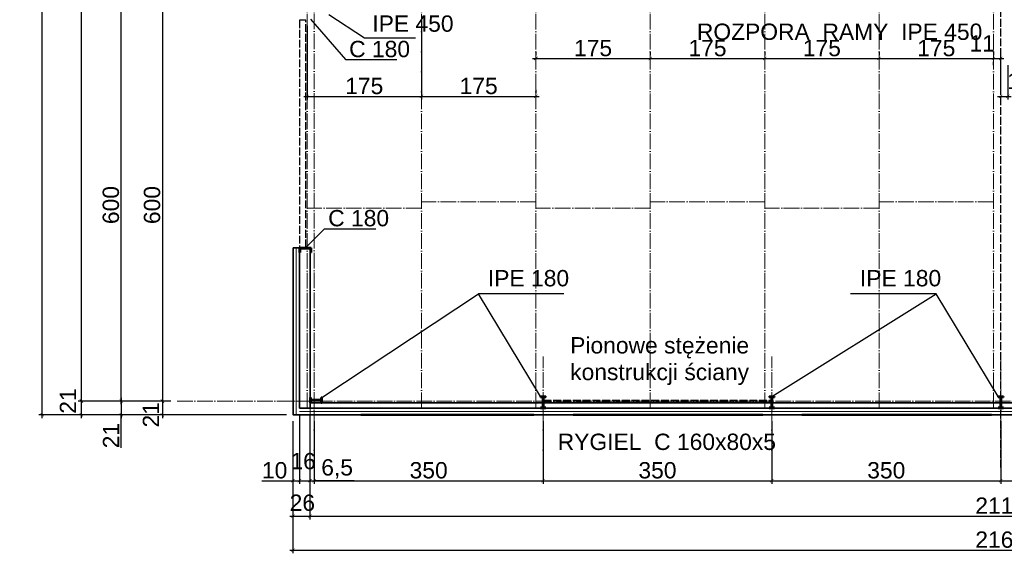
# Model space of a CAD drawing. Header units: millimetres. Extents: x 470 to 12498, y 432 to 3069.
# Tile 2 of 6: x 2170 to 3676, y 813 to 1630. Entities that reach past the tile are written whole.
import ezdxf

# ---------------------------------------------------------------- set-up
doc = ezdxf.new("R2010")
doc.units = ezdxf.units.MM
doc.linetypes.add('ACAD_ISO02W100', pattern=[15, 12, -3])
doc.linetypes.add('ACAD_ISO04W100', pattern=[30.5, 24, -3, 0.5, -3])
for name, color, linetype, lineweight in [('fundamenty', 6, 'Continuous', 50), ('krawędzie', 3, 'Continuous', 35), ('kreskowanie', 1, 'Continuous', 15), ('ocieplenie', 8, 'BATTING', 18), ('osie budynku', 9, 'ACAD_ISO04W100', 20), ('przerywane', 3, 'ACAD_ISO02W100', 25), ('wymiary', 2, 'Continuous', 25)]:
    doc.layers.add(name, color=color, linetype=linetype, lineweight=lineweight)
doc.layers.add('tekst', color=2, linetype='Continuous')
doc.styles.add('arial25', font='arial.ttf', dxfattribs={"height": 25})
doc.linetypes.add('BATTING', pattern='A,0.0001,-0.1,[134,ltypeshp.shx,S=0.1,R=0,X=-0.1,Y=0],-0.2,[134,ltypeshp.shx,S=0.1,R=180,X=0.1,Y=0],-0.1', length=0.4001)
doc.dimstyles.new('wymiar25', dxfattribs={"dimtxt": 25, "dimasz": 5, "dimexe": 5, "dimexo": 10, "dimgap": 3, "dimtad": 1, "dimdec": 1, "dimtxsty": 'arial25', "dimblk": 'ARCHTICK', "dimcen": 5, "dimdle": 5, "dimclrd": 256, "dimclre": 256, "dimclrt": 256, "dimazin": 2, "dimtfac": 1, "dimtdec": 1, "dimtmove": 1, "dimatfit": 3, "dimldrblk": 'ARCHTICK', "dimfxl": 1, "dimlwd": -1, "dimlwe": -1, "dimarcsym": 0})

# ---------------------------------------------------------------- blocks, each defined once
blk = doc.blocks.new('C180')
at = {"layer": 'fundamenty'}
for p, q in [((2652.7, 3134.7), (2645.7, 3134.7)), ((2645.7, 3134.7), (2645.7, 3133.7)), ((2651.7, 3133.7), (2645.7, 3133.7)), ((2651.7, 3117.7), (2651.7, 3133.7)), ((2652.7, 3133.7), (2652.7, 3134.7)), ((2652.7, 3117.7), (2652.7, 3133.7)), ((2652.7, 3133.7), (2652.7, 3133.7)), ((2645.7, 3117.7), (2651.7, 3117.7)), ((2645.7, 3117.7), (2645.7, 3116.7)), ((2652.7, 3117.7), (2652.7, 3117.7)), ((2652.7, 3116.7), (2652.7, 3117.7)), ((2645.7, 3116.7), (2652.7, 3116.7))]:
    blk.add_line(p, q, dxfattribs=at)
blk = doc.blocks.new('IPE180')
at = {"layer": 'fundamenty'}
for p, q in [((578.7, 4573.8), (578.7, 4582)), ((578.7, 4582), (579.7, 4582)), ((579.7, 4578.4), (579.7, 4582)), ((595.7, 4582), (596.7, 4582)), ((595.7, 4582), (595.7, 4578.4)), ((596.7, 4582), (596.7, 4573.8)), ((579.7, 4573.8), (578.7, 4573.8)), ((579.7, 4578.4), (595.7, 4578.4)), ((579.7, 4577.4), (595.7, 4577.4)), ((579.7, 4573.8), (579.7, 4577.4)), ((595.7, 4577.4), (595.7, 4573.8)), ((596.7, 4573.8), (595.7, 4573.8))]:
    blk.add_line(p, q, dxfattribs=at)
blk = doc.blocks.new('_ArchTick')
at = {"color": 0, "linetype": 'ByBlock', "const_width": 0.15}
blk.add_lwpolyline([(-0.5, -0.5), (0.5, 0.5)], dxfattribs=at)
blk = doc.blocks.new('*D69')
at = {"layer": 'Defpoints', "color": 0, "transparency": 16777216}
for p in [(2325.7, 1646.2), (2411.4, 1646.2), (2411.4, 1046.2)]:
    blk.add_point(p, dxfattribs=at)
at = {"layer": 'wymiary', "transparency": 16777216}
for p, q in [((2401.4, 1646.2), (2320.7, 1646.2)), ((2325.7, 1041.2), (2325.7, 1651.2)), ((2401.4, 1046.2), (2320.7, 1046.2))]:
    blk.add_line(p, q, dxfattribs=at)
at = {"layer": 'wymiary', "transparency": 16777216, "xscale": 5, "yscale": 5, "zscale": 5}
for p, rotation in [((2325.7, 1646.2), 90), ((2325.7, 1046.2), 270)]:
    blk.add_blockref('_ArchTick', p, dxfattribs=dict(at, rotation=rotation))
at = {"layer": 'wymiary', "transparency": 16777216, "insert": (2309.9, 1346.2), "char_height": 25, "attachment_point": 5, "rotation": 90, "style": 'arial25'}
blk.add_mtext('600', dxfattribs=at)
blk = doc.blocks.new('*D58')
at = {"layer": 'Defpoints', "color": 0, "transparency": 16777216}
for p in [(2264.7, 2513.7), (2411.4, 2513.7), (2411.4, 1046.2)]:
    blk.add_point(p, dxfattribs=at)
at = {"layer": 'wymiary', "transparency": 16777216}
for p, q in [((2264.7, 1041.2), (2264.7, 2518.7)), ((2401.4, 2513.7), (2259.7, 2513.7)), ((2401.4, 1046.2), (2259.7, 1046.2))]:
    blk.add_line(p, q, dxfattribs=at)
at = {"layer": 'wymiary', "transparency": 16777216, "xscale": 5, "yscale": 5, "zscale": 5}
for p, rotation in [((2264.7, 2513.7), 90), ((2264.7, 1046.2), 270)]:
    blk.add_blockref('_ArchTick', p, dxfattribs=dict(at, rotation=rotation))
at = {"layer": 'wymiary', "transparency": 16777216, "insert": (2246.7, 1780), "char_height": 25, "attachment_point": 5, "rotation": 90, "style": 'arial25'}
blk.add_mtext('1467,5', dxfattribs=at)
blk = doc.blocks.new('*D71')
at = {"layer": 'Defpoints', "color": 0, "transparency": 16777216}
for p in [(2264.7, 1046.2), (2411.4, 1046.2), (2588.4, 1025.2)]:
    blk.add_point(p, dxfattribs=at)
at = {"layer": 'wymiary', "transparency": 16777216}
for p, q in [((2401.4, 1046.2), (2259.7, 1046.2)), ((2264.7, 1020.2), (2264.7, 1051.2)), ((2578.4, 1025.2), (2259.7, 1025.2))]:
    blk.add_line(p, q, dxfattribs=at)
at = {"layer": 'wymiary', "transparency": 16777216, "xscale": 5, "yscale": 5, "zscale": 5}
for p, rotation in [((2264.7, 1046.2), 90), ((2264.7, 1025.2), 270)]:
    blk.add_blockref('_ArchTick', p, dxfattribs=dict(at, rotation=rotation))
at = {"layer": 'wymiary', "transparency": 16777216, "insert": (2244.2, 1046.2), "char_height": 25, "attachment_point": 5, "rotation": 90, "style": 'arial25'}
blk.add_mtext('21', dxfattribs=at)
blk = doc.blocks.new('*D59')
at = {"layer": 'Defpoints', "color": 0, "transparency": 16777216}
for p in [(2204.8, 2513.7), (2583.4, 2513.7), (2583.4, 1025.2)]:
    blk.add_point(p, dxfattribs=at)
at = {"layer": 'wymiary', "transparency": 16777216}
for p, q in [((2204.8, 1020.2), (2204.8, 2518.7)), ((2573.4, 2513.7), (2199.8, 2513.7)), ((2573.4, 1025.2), (2199.8, 1025.2))]:
    blk.add_line(p, q, dxfattribs=at)
at = {"layer": 'wymiary', "transparency": 16777216, "xscale": 5, "yscale": 5, "zscale": 5}
for p, rotation in [((2204.8, 2513.7), 90), ((2204.8, 1025.2), 270)]:
    blk.add_blockref('_ArchTick', p, dxfattribs=dict(at, rotation=rotation))
at = {"layer": 'wymiary', "transparency": 16777216, "insert": (2186.8, 1769.5), "char_height": 25, "attachment_point": 5, "rotation": 90, "style": 'arial25'}
blk.add_mtext('1488,5', dxfattribs=at)
blk = doc.blocks.new('*D73')
at = {"layer": 'Defpoints', "color": 0, "transparency": 16777216}
for p in [(2588.4, 1025.2), (2598.4, 1035.2), (2598.4, 924.3)]:
    blk.add_point(p, dxfattribs=at)
at = {"layer": 'wymiary', "transparency": 16777216}
for p, q in [((2598.4, 1025.2), (2598.4, 919.3)), ((2588.4, 1015.2), (2588.4, 919.3)), ((2540.6, 924.3), (2588.4, 924.3)), ((2583.4, 924.3), (2603.4, 924.3))]:
    blk.add_line(p, q, dxfattribs=at)
at = {"layer": 'wymiary', "transparency": 16777216, "xscale": 5, "yscale": 5, "zscale": 5, "rotation": 180}
blk.add_blockref('_ArchTick', (2588.4, 924.3), dxfattribs=at)
at = {"layer": 'wymiary', "transparency": 16777216, "xscale": 5, "yscale": 5, "zscale": 5}
blk.add_blockref('_ArchTick', (2598.4, 924.3), dxfattribs=at)
at = {"layer": 'wymiary', "transparency": 16777216, "insert": (2560.3, 940.1), "char_height": 25, "attachment_point": 5, "style": 'arial25'}
blk.add_mtext('10', dxfattribs=at)
blk = doc.blocks.new('*D74')
at = {"layer": 'Defpoints', "color": 0, "transparency": 16777216}
for p in [(2598.4, 1035.2), (2614.4, 1035.2), (2614.4, 924.3)]:
    blk.add_point(p, dxfattribs=at)
at = {"layer": 'wymiary', "transparency": 16777216}
for p, q in [((2598.4, 1025.2), (2598.4, 919.3)), ((2614.4, 1025.2), (2614.4, 919.3)), ((2593.4, 924.3), (2619.4, 924.3))]:
    blk.add_line(p, q, dxfattribs=at)
at = {"layer": 'wymiary', "transparency": 16777216, "xscale": 5, "yscale": 5, "zscale": 5, "rotation": 180}
blk.add_blockref('_ArchTick', (2598.4, 924.3), dxfattribs=at)
at = {"layer": 'wymiary', "transparency": 16777216, "xscale": 5, "yscale": 5, "zscale": 5}
blk.add_blockref('_ArchTick', (2614.4, 924.3), dxfattribs=at)
at = {"layer": 'wymiary', "transparency": 16777216, "insert": (2603.9, 954.1), "char_height": 25, "attachment_point": 5, "style": 'arial25'}
blk.add_mtext('16', dxfattribs=at)
blk = doc.blocks.new('*D75')
at = {"layer": 'Defpoints', "color": 0, "transparency": 16777216}
for p in [(2614.4, 1035.2), (2620.9, 1025.2), (2620.9, 924.3)]:
    blk.add_point(p, dxfattribs=at)
at = {"layer": 'wymiary', "transparency": 16777216}
for p, q in [((2614.4, 1025.2), (2614.4, 919.3)), ((2620.9, 1015.2), (2620.9, 919.3)), ((2609.4, 924.3), (2625.9, 924.3)), ((2681.8, 924.3), (2620.9, 924.3))]:
    blk.add_line(p, q, dxfattribs=at)
at = {"layer": 'wymiary', "transparency": 16777216, "xscale": 5, "yscale": 5, "zscale": 5, "rotation": 180}
blk.add_blockref('_ArchTick', (2614.4, 924.3), dxfattribs=at)
at = {"layer": 'wymiary', "transparency": 16777216, "xscale": 5, "yscale": 5, "zscale": 5}
blk.add_blockref('_ArchTick', (2620.9, 924.3), dxfattribs=at)
at = {"layer": 'wymiary', "transparency": 16777216, "insert": (2655.9, 942.4), "char_height": 25, "attachment_point": 5, "style": 'arial25'}
blk.add_mtext('6,5', dxfattribs=at)
blk = doc.blocks.new('*D76')
at = {"layer": 'Defpoints', "color": 0, "transparency": 16777216}
for p in [(2620.9, 1025.2), (2970.9, 1025.2), (2970.9, 924.3)]:
    blk.add_point(p, dxfattribs=at)
at = {"layer": 'wymiary', "transparency": 16777216}
for p, q in [((2620.9, 1015.2), (2620.9, 919.3)), ((2970.9, 1015.2), (2970.9, 919.3)), ((2615.9, 924.3), (2975.9, 924.3))]:
    blk.add_line(p, q, dxfattribs=at)
at = {"layer": 'wymiary', "transparency": 16777216, "xscale": 5, "yscale": 5, "zscale": 5, "rotation": 180}
blk.add_blockref('_ArchTick', (2620.9, 924.3), dxfattribs=at)
at = {"layer": 'wymiary', "transparency": 16777216, "xscale": 5, "yscale": 5, "zscale": 5}
blk.add_blockref('_ArchTick', (2970.9, 924.3), dxfattribs=at)
at = {"layer": 'wymiary', "transparency": 16777216, "insert": (2795.9, 940.1), "char_height": 25, "attachment_point": 5, "style": 'arial25'}
blk.add_mtext('350', dxfattribs=at)
blk = doc.blocks.new('*D77')
at = {"layer": 'Defpoints', "color": 0, "transparency": 16777216}
for p in [(2970.9, 1025.2), (3320.9, 1025.2), (3320.9, 924.3)]:
    blk.add_point(p, dxfattribs=at)
at = {"layer": 'wymiary', "transparency": 16777216}
for p, q in [((2970.9, 1015.2), (2970.9, 919.3)), ((3320.9, 1015.2), (3320.9, 919.3)), ((2965.9, 924.3), (3325.9, 924.3))]:
    blk.add_line(p, q, dxfattribs=at)
at = {"layer": 'wymiary', "transparency": 16777216, "xscale": 5, "yscale": 5, "zscale": 5, "rotation": 180}
blk.add_blockref('_ArchTick', (2970.9, 924.3), dxfattribs=at)
at = {"layer": 'wymiary', "transparency": 16777216, "xscale": 5, "yscale": 5, "zscale": 5}
blk.add_blockref('_ArchTick', (3320.9, 924.3), dxfattribs=at)
at = {"layer": 'wymiary', "transparency": 16777216, "insert": (3145.9, 940.1), "char_height": 25, "attachment_point": 5, "style": 'arial25'}
blk.add_mtext('350', dxfattribs=at)
blk = doc.blocks.new('*D78')
at = {"layer": 'Defpoints', "color": 0, "transparency": 16777216}
for p in [(3320.9, 1025.2), (3670.9, 1025.2), (3670.9, 924.3)]:
    blk.add_point(p, dxfattribs=at)
at = {"layer": 'wymiary', "transparency": 16777216}
for p, q in [((3320.9, 1015.2), (3320.9, 919.3)), ((3670.9, 1015.2), (3670.9, 919.3)), ((3315.9, 924.3), (3675.9, 924.3))]:
    blk.add_line(p, q, dxfattribs=at)
at = {"layer": 'wymiary', "transparency": 16777216, "xscale": 5, "yscale": 5, "zscale": 5, "rotation": 180}
blk.add_blockref('_ArchTick', (3320.9, 924.3), dxfattribs=at)
at = {"layer": 'wymiary', "transparency": 16777216, "xscale": 5, "yscale": 5, "zscale": 5}
blk.add_blockref('_ArchTick', (3670.9, 924.3), dxfattribs=at)
at = {"layer": 'wymiary', "transparency": 16777216, "insert": (3495.9, 940.1), "char_height": 25, "attachment_point": 5, "style": 'arial25'}
blk.add_mtext('350', dxfattribs=at)
blk = doc.blocks.new('*D79')
at = {"layer": 'Defpoints', "color": 0, "transparency": 16777216}
for p in [(3670.9, 1025.2), (4020.9, 1025.2), (4020.9, 924.3)]:
    blk.add_point(p, dxfattribs=at)
at = {"layer": 'wymiary', "transparency": 16777216}
for p, q in [((3670.9, 1015.2), (3670.9, 919.3)), ((4020.9, 1015.2), (4020.9, 919.3)), ((3665.9, 924.3), (4025.9, 924.3))]:
    blk.add_line(p, q, dxfattribs=at)
at = {"layer": 'wymiary', "transparency": 16777216, "xscale": 5, "yscale": 5, "zscale": 5, "rotation": 180}
blk.add_blockref('_ArchTick', (3670.9, 924.3), dxfattribs=at)
at = {"layer": 'wymiary', "transparency": 16777216, "xscale": 5, "yscale": 5, "zscale": 5}
blk.add_blockref('_ArchTick', (4020.9, 924.3), dxfattribs=at)
at = {"layer": 'wymiary', "transparency": 16777216, "insert": (3845.9, 940.1), "char_height": 25, "attachment_point": 5, "style": 'arial25'}
blk.add_mtext('350', dxfattribs=at)
blk = doc.blocks.new('*D89')
at = {"layer": 'Defpoints', "color": 0, "transparency": 16777216}
for p in [(2588.4, 1025.2), (2614.4, 1025.2), (2614.4, 870.1)]:
    blk.add_point(p, dxfattribs=at)
at = {"layer": 'wymiary', "transparency": 16777216}
for p, q in [((2588.4, 1015.2), (2588.4, 865.1)), ((2614.4, 1015.2), (2614.4, 865.1)), ((2583.4, 870.1), (2619.4, 870.1))]:
    blk.add_line(p, q, dxfattribs=at)
at = {"layer": 'wymiary', "transparency": 16777216, "xscale": 5, "yscale": 5, "zscale": 5, "rotation": 180}
blk.add_blockref('_ArchTick', (2588.4, 870.1), dxfattribs=at)
at = {"layer": 'wymiary', "transparency": 16777216, "xscale": 5, "yscale": 5, "zscale": 5}
blk.add_blockref('_ArchTick', (2614.4, 870.1), dxfattribs=at)
at = {"layer": 'wymiary', "transparency": 16777216, "insert": (2602.7, 890.4), "char_height": 25, "attachment_point": 5, "style": 'arial25'}
blk.add_mtext('26', dxfattribs=at)
blk = doc.blocks.new('*D90')
at = {"layer": 'Defpoints', "color": 0, "transparency": 16777216}
for p in [(4727.4, 1046.2), (2614.4, 1025.2), (4727.4, 870.1)]:
    blk.add_point(p, dxfattribs=at)
at = {"layer": 'wymiary', "transparency": 16777216}
for p, q in [((4727.4, 1036.2), (4727.4, 865.1)), ((2614.4, 1015.2), (2614.4, 865.1)), ((2609.4, 870.1), (4732.4, 870.1))]:
    blk.add_line(p, q, dxfattribs=at)
at = {"layer": 'wymiary', "transparency": 16777216, "xscale": 5, "yscale": 5, "zscale": 5, "rotation": 180}
blk.add_blockref('_ArchTick', (2614.4, 870.1), dxfattribs=at)
at = {"layer": 'wymiary', "transparency": 16777216, "xscale": 5, "yscale": 5, "zscale": 5}
blk.add_blockref('_ArchTick', (4727.4, 870.1), dxfattribs=at)
at = {"layer": 'wymiary', "transparency": 16777216, "insert": (3670.9, 885.9), "char_height": 25, "attachment_point": 5, "style": 'arial25'}
blk.add_mtext('2113', dxfattribs=at)
blk = doc.blocks.new('*D92')
at = {"layer": 'Defpoints', "color": 0, "transparency": 16777216}
for p in [(2588.4, 1025.2), (4753.4, 1025.2), (4753.4, 818.1)]:
    blk.add_point(p, dxfattribs=at)
at = {"layer": 'wymiary', "transparency": 16777216}
for p, q in [((2588.4, 1015.2), (2588.4, 813.1)), ((4753.4, 1015.2), (4753.4, 813.1)), ((2583.4, 818.1), (4758.4, 818.1))]:
    blk.add_line(p, q, dxfattribs=at)
at = {"layer": 'wymiary', "transparency": 16777216, "xscale": 5, "yscale": 5, "zscale": 5, "rotation": 180}
blk.add_blockref('_ArchTick', (2588.4, 818.1), dxfattribs=at)
at = {"layer": 'wymiary', "transparency": 16777216, "xscale": 5, "yscale": 5, "zscale": 5}
blk.add_blockref('_ArchTick', (4753.4, 818.1), dxfattribs=at)
at = {"layer": 'wymiary', "transparency": 16777216, "insert": (3670.9, 833.9), "char_height": 25, "attachment_point": 5, "style": 'arial25'}
blk.add_mtext('2165', dxfattribs=at)
blk = doc.blocks.new('*D94')
at = {"layer": 'Defpoints', "color": 0, "transparency": 16777216}
for p in [(2784.9, 1646.2), (2609.9, 1630.7), (2784.9, 1512.6)]:
    blk.add_point(p, dxfattribs=at)
at = {"layer": 'wymiary', "transparency": 16777216}
for p, q in [((2784.9, 1636.2), (2784.9, 1507.6)), ((2609.9, 1620.7), (2609.9, 1507.6)), ((2604.9, 1512.6), (2789.9, 1512.6))]:
    blk.add_line(p, q, dxfattribs=at)
at = {"layer": 'wymiary', "transparency": 16777216, "xscale": 5, "yscale": 5, "zscale": 5, "rotation": 180}
blk.add_blockref('_ArchTick', (2609.9, 1512.6), dxfattribs=at)
at = {"layer": 'wymiary', "transparency": 16777216, "xscale": 5, "yscale": 5, "zscale": 5}
blk.add_blockref('_ArchTick', (2784.9, 1512.6), dxfattribs=at)
at = {"layer": 'wymiary', "transparency": 16777216, "insert": (2697.4, 1528.4), "char_height": 25, "attachment_point": 5, "style": 'arial25'}
blk.add_mtext('175', dxfattribs=at)
blk = doc.blocks.new('*D64')
at = {"layer": 'Defpoints', "color": 0, "transparency": 16777216}
for p in [(2784.9, 1512.6), (2959.9, 1512.6), (2959.9, 1512.6)]:
    blk.add_point(p, dxfattribs=at)
at = {"layer": 'wymiary', "transparency": 16777216}
for p, q in [((2784.9, 1522.6), (2784.9, 1517.6)), ((2959.9, 1522.6), (2959.9, 1517.6)), ((2779.9, 1512.6), (2964.9, 1512.6))]:
    blk.add_line(p, q, dxfattribs=at)
at = {"layer": 'wymiary', "transparency": 16777216, "xscale": 5, "yscale": 5, "zscale": 5, "rotation": 180}
blk.add_blockref('_ArchTick', (2784.9, 1512.6), dxfattribs=at)
at = {"layer": 'wymiary', "transparency": 16777216, "xscale": 5, "yscale": 5, "zscale": 5}
blk.add_blockref('_ArchTick', (2959.9, 1512.6), dxfattribs=at)
at = {"layer": 'wymiary', "transparency": 16777216, "insert": (2872.4, 1528.4), "char_height": 25, "attachment_point": 5, "style": 'arial25'}
blk.add_mtext('175', dxfattribs=at)
blk = doc.blocks.new('*D95')
at = {"layer": 'Defpoints', "color": 0, "transparency": 16777216}
for p in [(2959.9, 1570.6), (3134.9, 1570.6), (3134.9, 1570.6)]:
    blk.add_point(p, dxfattribs=at)
at = {"layer": 'wymiary', "transparency": 16777216}
for p, q in [((2954.9, 1570.6), (3139.9, 1570.6)), ((2959.9, 1580.6), (2959.9, 1575.6)), ((3134.9, 1580.6), (3134.9, 1575.6))]:
    blk.add_line(p, q, dxfattribs=at)
at = {"layer": 'wymiary', "transparency": 16777216, "xscale": 5, "yscale": 5, "zscale": 5, "rotation": 180}
blk.add_blockref('_ArchTick', (2959.9, 1570.6), dxfattribs=at)
at = {"layer": 'wymiary', "transparency": 16777216, "xscale": 5, "yscale": 5, "zscale": 5}
blk.add_blockref('_ArchTick', (3134.9, 1570.6), dxfattribs=at)
at = {"layer": 'wymiary', "transparency": 16777216, "insert": (3047.4, 1586.4), "char_height": 25, "attachment_point": 5, "style": 'arial25'}
blk.add_mtext('175', dxfattribs=at)
blk = doc.blocks.new('*D96')
at = {"layer": 'Defpoints', "color": 0, "transparency": 16777216}
for p in [(3134.9, 1570.6), (3309.9, 1570.6), (3309.9, 1570.6)]:
    blk.add_point(p, dxfattribs=at)
at = {"layer": 'wymiary', "transparency": 16777216}
for p, q in [((3129.9, 1570.6), (3314.9, 1570.6)), ((3134.9, 1580.6), (3134.9, 1575.6)), ((3309.9, 1580.6), (3309.9, 1575.6))]:
    blk.add_line(p, q, dxfattribs=at)
at = {"layer": 'wymiary', "transparency": 16777216, "xscale": 5, "yscale": 5, "zscale": 5, "rotation": 180}
blk.add_blockref('_ArchTick', (3134.9, 1570.6), dxfattribs=at)
at = {"layer": 'wymiary', "transparency": 16777216, "xscale": 5, "yscale": 5, "zscale": 5}
blk.add_blockref('_ArchTick', (3309.9, 1570.6), dxfattribs=at)
at = {"layer": 'wymiary', "transparency": 16777216, "insert": (3222.4, 1586.4), "char_height": 25, "attachment_point": 5, "style": 'arial25'}
blk.add_mtext('175', dxfattribs=at)
blk = doc.blocks.new('*D97')
at = {"layer": 'Defpoints', "color": 0, "transparency": 16777216}
for p in [(3309.9, 1570.6), (3484.9, 1570.6), (3484.9, 1570.6)]:
    blk.add_point(p, dxfattribs=at)
at = {"layer": 'wymiary', "transparency": 16777216}
for p, q in [((3304.9, 1570.6), (3489.9, 1570.6)), ((3309.9, 1580.6), (3309.9, 1575.6)), ((3484.9, 1580.6), (3484.9, 1575.6))]:
    blk.add_line(p, q, dxfattribs=at)
at = {"layer": 'wymiary', "transparency": 16777216, "xscale": 5, "yscale": 5, "zscale": 5, "rotation": 180}
blk.add_blockref('_ArchTick', (3309.9, 1570.6), dxfattribs=at)
at = {"layer": 'wymiary', "transparency": 16777216, "xscale": 5, "yscale": 5, "zscale": 5}
blk.add_blockref('_ArchTick', (3484.9, 1570.6), dxfattribs=at)
at = {"layer": 'wymiary', "transparency": 16777216, "insert": (3397.4, 1586.4), "char_height": 25, "attachment_point": 5, "style": 'arial25'}
blk.add_mtext('175', dxfattribs=at)
blk = doc.blocks.new('*D98')
at = {"layer": 'Defpoints', "color": 0, "transparency": 16777216}
for p in [(3484.9, 1570.6), (3659.9, 1570.6), (3659.9, 1570.6)]:
    blk.add_point(p, dxfattribs=at)
at = {"layer": 'wymiary', "transparency": 16777216}
for p, q in [((3479.9, 1570.6), (3664.9, 1570.6)), ((3484.9, 1580.6), (3484.9, 1575.6)), ((3659.9, 1580.6), (3659.9, 1575.6))]:
    blk.add_line(p, q, dxfattribs=at)
at = {"layer": 'wymiary', "transparency": 16777216, "xscale": 5, "yscale": 5, "zscale": 5, "rotation": 180}
blk.add_blockref('_ArchTick', (3484.9, 1570.6), dxfattribs=at)
at = {"layer": 'wymiary', "transparency": 16777216, "xscale": 5, "yscale": 5, "zscale": 5}
blk.add_blockref('_ArchTick', (3659.9, 1570.6), dxfattribs=at)
at = {"layer": 'wymiary', "transparency": 16777216, "insert": (3572.4, 1586.4), "char_height": 25, "attachment_point": 5, "style": 'arial25'}
blk.add_mtext('175', dxfattribs=at)
blk = doc.blocks.new('*D99')
at = {"layer": 'Defpoints', "color": 0, "transparency": 16777216}
for p in [(3659.9, 1570.6), (3670.9, 1570.6), (3670.9, 1512.6)]:
    blk.add_point(p, dxfattribs=at)
at = {"layer": 'wymiary', "transparency": 16777216}
for p, q in [((3654.9, 1570.6), (3675.9, 1570.6)), ((3670.9, 1522.6), (3670.9, 1575.6)), ((3659.9, 1560.6), (3659.9, 1565.6))]:
    blk.add_line(p, q, dxfattribs=at)
at = {"layer": 'wymiary', "transparency": 16777216, "xscale": 5, "yscale": 5, "zscale": 5, "rotation": 180}
blk.add_blockref('_ArchTick', (3659.9, 1570.6), dxfattribs=at)
at = {"layer": 'wymiary', "transparency": 16777216, "xscale": 5, "yscale": 5, "zscale": 5}
blk.add_blockref('_ArchTick', (3670.9, 1570.6), dxfattribs=at)
at = {"layer": 'wymiary', "transparency": 16777216, "insert": (3642.6, 1593.7), "char_height": 25, "attachment_point": 5, "style": 'arial25'}
blk.add_mtext('11', dxfattribs=at)
blk = doc.blocks.new('*D100')
at = {"layer": 'Defpoints', "color": 0, "transparency": 16777216}
for p in [(3681.9, 1570.6), (3670.9, 1512.6), (3681.9, 1512.6)]:
    blk.add_point(p, dxfattribs=at)
at = {"layer": 'wymiary', "transparency": 16777216}
for p, q in [((3681.9, 1560.6), (3681.9, 1507.6)), ((3665.9, 1512.6), (3686.9, 1512.6)), ((3670.9, 1502.6), (3670.9, 1507.6))]:
    blk.add_line(p, q, dxfattribs=at)
at = {"layer": 'wymiary', "transparency": 16777216, "xscale": 5, "yscale": 5, "zscale": 5, "rotation": 180}
blk.add_blockref('_ArchTick', (3670.9, 1512.6), dxfattribs=at)
at = {"layer": 'wymiary', "transparency": 16777216, "xscale": 5, "yscale": 5, "zscale": 5}
blk.add_blockref('_ArchTick', (3681.9, 1512.6), dxfattribs=at)
at = {"layer": 'wymiary', "transparency": 16777216, "insert": (3700.4, 1536.4), "char_height": 25, "attachment_point": 5, "style": 'arial25'}
blk.add_mtext('11', dxfattribs=at)
blk = doc.blocks.new('*D66')
at = {"layer": 'Defpoints', "color": 0, "transparency": 16777216}
for p in [(2411.4, 1646.2), (2388.6, 1046.2), (2411.4, 1046.2)]:
    blk.add_point(p, dxfattribs=at)
at = {"layer": 'wymiary', "transparency": 16777216}
for p, q in [((2401.4, 1646.2), (2383.6, 1646.2)), ((2388.6, 1651.2), (2388.6, 1041.2)), ((2401.4, 1046.2), (2383.6, 1046.2))]:
    blk.add_line(p, q, dxfattribs=at)
at = {"layer": 'wymiary', "transparency": 16777216, "xscale": 5, "yscale": 5, "zscale": 5}
for p, rotation in [((2388.6, 1646.2), 90), ((2388.6, 1046.2), 270)]:
    blk.add_blockref('_ArchTick', p, dxfattribs=dict(at, rotation=rotation))
at = {"layer": 'wymiary', "transparency": 16777216, "insert": (2372.9, 1346.2), "char_height": 25, "attachment_point": 5, "rotation": 90, "style": 'arial25'}
blk.add_mtext('600', dxfattribs=at)
blk = doc.blocks.new('*D67')
at = {"layer": 'Defpoints', "color": 0, "transparency": 16777216}
for p in [(2411.4, 1046.2), (2388.6, 1025.2), (2588.4, 1025.2)]:
    blk.add_point(p, dxfattribs=at)
at = {"layer": 'wymiary', "transparency": 16777216}
for p, q in [((2401.4, 1046.2), (2383.6, 1046.2)), ((2388.6, 1051.2), (2388.6, 1020.2)), ((2578.4, 1025.2), (2383.6, 1025.2))]:
    blk.add_line(p, q, dxfattribs=at)
at = {"layer": 'wymiary', "transparency": 16777216, "xscale": 5, "yscale": 5, "zscale": 5}
for p, rotation in [((2388.6, 1046.2), 90), ((2388.6, 1025.2), 270)]:
    blk.add_blockref('_ArchTick', p, dxfattribs=dict(at, rotation=rotation))
at = {"layer": 'wymiary', "transparency": 16777216, "insert": (2371.1, 1025.2), "char_height": 25, "attachment_point": 5, "rotation": 90, "style": 'arial25'}
blk.add_mtext('21', dxfattribs=at)
blk = doc.blocks.new('*D68')
at = {"layer": 'Defpoints', "color": 0, "transparency": 16777216}
for p in [(2406.4, 1046.2), (2325.7, 1025.2), (2406.4, 1025.2)]:
    blk.add_point(p, dxfattribs=at)
at = {"layer": 'wymiary', "transparency": 16777216}
for p, q in [((2396.4, 1046.2), (2320.7, 1046.2)), ((2325.7, 1051.2), (2325.7, 1020.2)), ((2396.4, 1025.2), (2320.7, 1025.2)), ((2325.7, 974.5), (2325.7, 1025.2))]:
    blk.add_line(p, q, dxfattribs=at)
at = {"layer": 'wymiary', "transparency": 16777216, "xscale": 5, "yscale": 5, "zscale": 5}
for p, rotation in [((2325.7, 1046.2), 90), ((2325.7, 1025.2), 270)]:
    blk.add_blockref('_ArchTick', p, dxfattribs=dict(at, rotation=rotation))
at = {"layer": 'wymiary', "transparency": 16777216, "insert": (2310.1, 993.3), "char_height": 25, "attachment_point": 5, "rotation": 90, "style": 'arial25'}
blk.add_mtext('21', dxfattribs=at)

msp = doc.modelspace()

# ---------------------------------------------------------------- linework, layer by layer
at = {"layer": 'fundamenty'}
for p, q in [((2956.93, 1025.24), (2691.93, 1025.24)), ((3306.93, 1025.24), (3016.93, 1025.24)), ((3656.93, 1025.24), (3366.93, 1025.24))]:
    msp.add_line(p, q, dxfattribs=at)
at = {"layer": 'krawędzie'}
for p, q in [((2598.43, 1280.74), (2588.43, 1280.74)), ((2598.43, 1035.24), (2598.43, 1280.74)), ((2614.43, 1035.24), (2614.43, 1280.74)), ((4727.43, 1043.24), (2614.43, 1043.24)), ((4743.43, 1035.24), (2598.43, 1035.24))]:
    msp.add_line(p, q, dxfattribs=at)
msp.add_lwpolyline([(4753.43, 2513.74), (4753.43, 1025.24), (2588.43, 1025.24), (2588.43, 1280.74)], dxfattribs=at)
at = {"layer": 'ocieplenie', "ltscale": 10}
for p, q in [((2593.43, 1280.74), (2593.43, 1025.24)), ((2598.43, 1030.24), (4748.43, 1030.24))]:
    msp.add_line(p, q, dxfattribs=at)
at = {"layer": 'ocieplenie'}
msp.add_line((2614.43, 1035.24), (2614.43, 1025.24), dxfattribs=at)
at = {"layer": 'osie budynku'}
for p, q in [((2620.93, 944.24), (2620.93, 2615.87)), ((2609.93, 1035.24), (2609.93, 2513.74)), ((2784.93, 1035.24), (2784.93, 2513.74)), ((2959.93, 1035.24), (2959.93, 2513.74)), ((3134.93, 1035.24), (3134.93, 2513.74)), ((3309.93, 1035.24), (3309.93, 2513.74)), ((3484.93, 1035.24), (3484.93, 2513.74)), ((3659.93, 1035.24), (3659.93, 2513.74)), ((2784.93, 1341.24), (2609.93, 1341.24)), ((2959.93, 1351.24), (2784.93, 1351.24)), ((3134.93, 1341.24), (2959.93, 1341.24)), ((3309.93, 1351.24), (3134.93, 1351.24)), ((3484.93, 1341.24), (3309.93, 1341.24)), ((3659.93, 1351.24), (3484.93, 1351.24)), ((2970.93, 944.24), (2970.93, 1114.61)), ((3320.93, 944.24), (3320.93, 1114.61)), ((3670.93, 944.24), (3670.93, 1114.61)), ((2411.43, 1046.24), (4791.43, 1046.24))]:
    msp.add_line(p, q, dxfattribs=at)
at = {"layer": 'przerywane'}
for p, q in [((3670.93, 944.24), (3670.93, 2513.74)), ((2971.43, 1047.36), (3320.43, 1047.36)), ((2971.43, 1045.23), (3320.43, 1045.23))]:
    msp.add_line(p, q, dxfattribs=at)
msp.add_lwpolyline([(2598.44, 1281.26), (2608.18, 1281.26), (2608.18, 1629.22), (2598.44, 1629.22)], close=True, dxfattribs=at)
at = {"layer": 'tekst'}
for p, q in [((2697.58, 1602.4), (2776.02, 1602.4)), ((2668.8, 1568.79), (2747.24, 1568.79)), ((2636.73, 1309.88), (2715.17, 1309.88))]:
    msp.add_line(p, q, dxfattribs=at)
at = {"layer": 'wymiary'}
for p, q in [((2615.43, 1630.74), (2668.8, 1568.79)), ((2643.43, 1637.74), (2697.58, 1602.4)), ((2607.43, 1280.74), (2636.73, 1309.88)), ((2632.43, 1051.44), (2871.97, 1210.16)), ((3002.88, 1210.16), (2871.97, 1210.16)), ((2966.83, 1053.24), (2871.97, 1210.16)), ((3320.93, 1053.24), (3571.97, 1210.16)), ((3571.97, 1210.16), (3441.05, 1210.16)), ((3666.83, 1053.24), (3571.97, 1210.16))]:
    msp.add_line(p, q, dxfattribs=at)

# ---------------------------------------------------------------- block references
at = {"layer": 'kreskowanie', "xscale": -1}
msp.add_blockref('IPE180', (3211.14, -3530.52), dxfattribs=at)
at = {"layer": 'kreskowanie', "rotation": 270}
for p in [(-1606.93, 1631.95), (-1256.93, 1631.95), (-906.93, 1631.95)]:
    msp.add_blockref('IPE180', p, dxfattribs=at)
at = {"layer": 'osie budynku', "rotation": 90}
msp.add_blockref('C180', (5733.15, -1371.97), dxfattribs=at)

# ---------------------------------------------------------------- texts
at = {"layer": 'tekst', "style": 'arial25'}
for s, p in [('IPE 450', (2709.76, 1611.51)), ('ROZPORA  RAMY  IPE 450', (3206.17, 1598.99)), ('C 180', (2674.26, 1572.59)), ('C 180', (2642.2, 1313.68)), ('IPE 180', (2886.51, 1221.79)), ('IPE 180', (3455.59, 1221.79)), ('Pionowe stężenie', (3012.38, 1118.99)), ('konstrukcji ściany', (3012.38, 1078.21)), ('RYGIEL  C 160x80x5', (2993.31, 971.31))]:
    msp.add_text(s, height=25, dxfattribs=at).set_placement(p)

# ---------------------------------------------------------------- dimensions: what is measured, and where the dimension line sits
at = {"layer": 'wymiary'}
for base, p1, p2, picture, middle in [((2204.78, 2513.74), (2583.43, 1025.24), (2583.43, 2513.74), '*D59', (2186.76, 1769.49)), ((2264.75, 2513.74), (2411.43, 1046.24), (2411.43, 2513.74), '*D58', (2246.72, 1779.99)), ((2325.66, 1646.24), (2411.43, 1046.24), (2411.43, 1646.24), '*D69', (2309.9, 1346.24)), ((2388.62, 1046.24), (2411.43, 1646.24), (2411.43, 1046.24), '*D66', (2372.86, 1346.24))]:
    dim = msp.add_linear_dim(base=base, p1=p1, p2=p2, angle=90, dimstyle='wymiar25', dxfattribs=at)
    dim.commit()
    dim.dimension.update_dxf_attribs({"geometry": picture, "text_midpoint": middle})
for base, p1, p2, picture, middle in [((2784.93, 1512.6), (2609.93, 1630.74), (2784.93, 1646.24), '*D94', (2697.43, 1528.37)), ((3134.93, 1570.65), (2959.93, 1570.65), (3134.93, 1570.65), '*D95', (3047.43, 1586.41)), ((3309.93, 1570.65), (3134.93, 1570.65), (3309.93, 1570.65), '*D96', (3222.43, 1586.41)), ((3484.93, 1570.65), (3309.93, 1570.65), (3484.93, 1570.65), '*D97', (3397.43, 1586.41)), ((3659.93, 1570.65), (3484.93, 1570.65), (3659.93, 1570.65), '*D98', (3572.43, 1586.41)), ((2959.93, 1512.6), (2784.93, 1512.6), (2959.93, 1512.6), '*D64', (2872.43, 1528.37)), ((4727.43, 870.11), (2614.43, 1025.24), (4727.43, 1046.24), '*D90', (3670.93, 885.89)), ((4753.43, 818.11), (2588.43, 1025.24), (4753.43, 1025.24), '*D92', (3670.93, 833.87)), ((2970.93, 924.33), (2620.93, 1025.24), (2970.93, 1025.24), '*D76', (2795.93, 940.1)), ((3320.93, 924.33), (2970.93, 1025.24), (3320.93, 1025.24), '*D77', (3145.93, 940.1)), ((3670.93, 924.33), (3320.93, 1025.24), (3670.93, 1025.24), '*D78', (3495.93, 940.1)), ((4020.93, 924.33), (3670.93, 1025.24), (4020.93, 1025.24), '*D79', (3845.93, 940.1))]:
    dim = msp.add_linear_dim(base=base, p1=p1, p2=p2, dimstyle='wymiar25', dxfattribs=at)
    dim.commit()
    dim.dimension.update_dxf_attribs({"geometry": picture, "text_midpoint": middle})
for base, p1, p2, picture, middle in [((3670.93, 1570.65), (3659.93, 1570.65), (3670.93, 1512.6), '*D99', (3642.59, 1578.13)), ((3681.93, 1512.6), (3670.93, 1512.6), (3681.93, 1570.65), '*D100', (3700.42, 1520.87)), ((2598.43, 924.33), (2588.43, 1025.24), (2598.43, 1035.24), '*D73', (2560.31, 911.92)), ((2614.43, 870.11), (2588.43, 1025.24), (2614.43, 1025.24), '*D89', (2602.68, 874.59)), ((2614.43, 924.33), (2598.43, 1035.24), (2614.43, 1035.24), '*D74', (2603.94, 938.31)), ((2620.93, 924.33), (2614.43, 1035.24), (2620.93, 1025.24), '*D75', (2655.87, 934.37))]:
    dim = msp.add_linear_dim(base=base, p1=p1, p2=p2, dimstyle='wymiar25', dxfattribs=at)
    dim.commit()
    dim.dimension.update_dxf_attribs({"geometry": picture, "text_midpoint": middle, "dimtype": 160})
for base, p1, p2, picture, middle in [((2264.75, 1046.24), (2588.43, 1025.24), (2411.43, 1046.24), '*D71', (2259.75, 1046.24)), ((2325.66, 1025.24), (2406.43, 1046.24), (2406.43, 1025.24), '*D68', (2325.08, 993.25)), ((2388.62, 1025.24), (2411.43, 1046.24), (2588.43, 1025.24), '*D67', (2386.61, 1025.24))]:
    dim = msp.add_linear_dim(base=base, p1=p1, p2=p2, angle=90, dimstyle='wymiar25', dxfattribs=at)
    dim.commit()
    dim.dimension.update_dxf_attribs({"geometry": picture, "text_midpoint": middle, "dimtype": 160})

doc.saveas('drawing.dxf')
